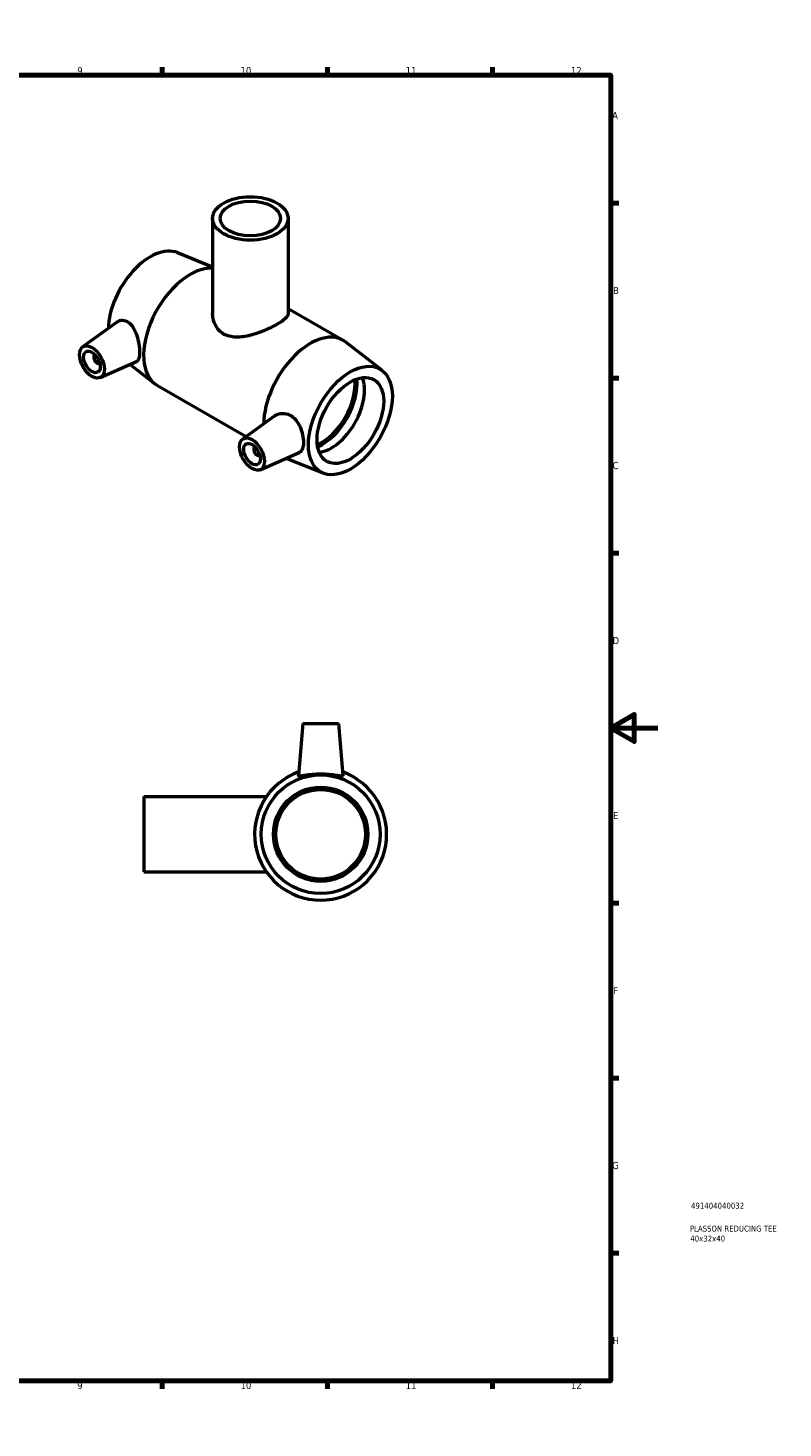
# Model space of a CAD drawing. Header units: millimetres. Extents: x 0 to 894, y -17 to 744.
# Tile 3 of 3: x 574 to 894, y 0 to 594. Entities that reach past the tile are written whole.
import ezdxf

# ---------------------------------------------------------------- set-up
doc = ezdxf.new("R2010")
doc.units = ezdxf.units.MM
for name, color, linetype, lineweight in [('Border (ANSI)', 7, 'Continuous', 70), ('Title (ISO)', 7, 'Continuous', 50), ('Visible (ANSI)', 7, 'Continuous', 50)]:
    doc.layers.add(name, color=color, linetype=linetype, lineweight=lineweight)
doc.styles.add('Note Text (ANSI)', font='tahoma.ttf')
doc.styles.add('Note Text (ISO)', font='tahoma.ttf')

# ---------------------------------------------------------------- blocks, each defined once
blk = doc.blocks.new('Borders Default Border')
at = {"layer": 'Border (ANSI)'}
for p, q in [((70.08, 574), (70.08, 577.45)), ((140.17, 574), (140.17, 577.45)), ((210.25, 574), (210.25, 577.45)), ((280.33, 574), (280.33, 577.45)), ((350.42, 574), (350.42, 577.45)), ((490.58, 574), (490.58, 577.45)), ((560.67, 574), (560.67, 577.45)), ((630.75, 574), (630.75, 577.45)), ((700.83, 574), (700.83, 577.45)), ((770.92, 574), (770.92, 577.45)), ((20, 519.75), (16.55, 519.75)), ((821, 519.75), (824.45, 519.75)), ((20, 445.5), (16.55, 445.5)), ((821, 445.5), (824.45, 445.5)), ((20, 371.25), (16.55, 371.25)), ((821, 371.25), (824.45, 371.25)), ((20, 222.75), (16.55, 222.75)), ((821, 222.75), (824.45, 222.75)), ((20, 148.5), (16.55, 148.5)), ((821, 148.5), (824.45, 148.5)), ((20, 74.25), (16.55, 74.25)), ((821, 74.25), (824.45, 74.25)), ((70.08, 20), (70.08, 16.55)), ((140.17, 20), (140.17, 16.55)), ((210.25, 20), (210.25, 16.55)), ((280.33, 20), (280.33, 16.55)), ((350.42, 20), (350.42, 16.55)), ((490.58, 20), (490.58, 16.55)), ((560.67, 20), (560.67, 16.55)), ((630.75, 20), (630.75, 16.55)), ((700.83, 20), (700.83, 16.55)), ((770.92, 20), (770.92, 16.55))]:
    blk.add_line(p, q, dxfattribs=at)
at = {"layer": 'Border (ANSI)', "flags": 128}
for points in [[(420.5, 594), (420.5, 574), (414.73, 584), (426.27, 584), (420.5, 574)], [(20, 20), (20, 574), (821, 574), (821, 20), (20, 20)], [(0, 297), (20, 297), (10, 302.77), (10, 291.23), (20, 297)], [(841, 297), (821, 297), (831, 302.77), (831, 291.23), (821, 297)], [(420.5, 0), (420.5, 20), (414.73, 10), (426.27, 10), (420.5, 20)]]:
    blk.add_lwpolyline(points, dxfattribs=at)
at = {"layer": 'Border (ANSI)', "color": 230, "true_color": 0xff0080, "attachment_point": 7, "style": 'Note Text (ANSI)'}
for s, insert, char_height in [('1', (34.35, 574.4), 3.05), ('2', (104.2, 574.4), 3.05), ('3', (174.26, 574.34), 3.05), ('4', (244.23, 574.4), 3.05), ('5', (314.48, 574.34), 3.05), ('6', (384.49, 574.34), 3.05), ('7', (454.6, 574.4), 3.05), ('8', (524.63, 574.33), 3.05), ('9', (594.7, 574.34), 3.05), ('10', (663.96, 574.34), 3.048), ('11', (734.04, 574.4), 3.048), ('12', (804.13, 574.4), 3.048), ('A', (16.78, 555.35), 3.05), ('A', (821.63, 555.35), 3.05), ('B', (17.15, 481.1), 3.05), ('B', (821.99, 481.1), 3.05), ('C', (16.95, 406.8), 3.05), ('C', (821.8, 406.8), 3.05), ('D', (16.96, 332.6), 3.05), ('D', (821.81, 332.6), 3.05), ('E', (17.21, 258.35), 3.05), ('E', (822.05, 258.35), 3.05), ('F', (17.29, 184.1), 3.05), ('F', (822.14, 184.1), 3.05), ('G', (16.81, 109.79), 3.05), ('G', (821.66, 109.79), 3.05), ('H', (16.97, 35.6), 3.05), ('H', (821.81, 35.6), 3.05), ('1', (34.35, 16.55), 3.05), ('2', (104.2, 16.55), 3.05), ('3', (174.26, 16.49), 3.05), ('4', (244.23, 16.55), 3.05), ('5', (314.48, 16.49), 3.05), ('6', (384.49, 16.49), 3.05), ('7', (454.6, 16.55), 3.05), ('8', (524.63, 16.48), 3.05), ('9', (594.7, 16.49), 3.05), ('10', (663.96, 16.49), 3.048), ('11', (734.04, 16.55), 3.048), ('12', (804.13, 16.55), 3.048)]:
    blk.add_mtext(s, dxfattribs=dict(at, insert=insert, char_height=char_height))
blk = doc.blocks.new('Title Blocks ISO')
at = {"layer": 'Title (ISO)', "color": 232, "true_color": 0xca0064, "style": 'Note Text (ISO)'}
for tag, p in [('PART_NUMBER_001', (34.09, 73.08)), ('DESCRIPTION_001', (33.58, 63.35)), ('DESCRIPTION_002', (33.77, 59.13))]:
    blk.add_attdef(tag, p, '', height=2.5, dxfattribs=at)

msp = doc.modelspace()

# ---------------------------------------------------------------- linework, layer by layer
at = {"layer": 'Visible (ANSI)'}
for p, q in [((652.132, 513.214), (652.132, 472.838)), ((684.132, 513.214), (684.132, 472.838)), ((637.194, 498.694), (652.132, 492.728)), ((684.132, 474.995), (707.56, 461.503)), ((596.988, 458.658), (611.521, 469.243)), ((724.134, 448.629), (708.672, 460.753)), ((602.08, 455.26), (602.254, 455.361)), ((604.076, 451.794), (604.25, 451.894)), ((604.459, 445.684), (619.861, 452.479)), ((617.107, 451.264), (627.591, 443.044)), ((628.703, 442.293), (666.326, 420.627)), ((664.87, 419.567), (678.278, 429.333)), ((670.136, 416.27), (669.962, 416.169)), ((672.133, 412.803), (671.958, 412.703)), ((672.341, 406.594), (688.883, 413.891)), ((699.069, 405.102), (683.267, 411.413)), ((690.464, 298.927), (688.528, 276.797)), ((690.464, 298.927), (705.464, 298.927)), ((705.464, 298.927), (707.4, 276.797)), ((622.964, 267.927), (622.964, 235.927)), ((622.964, 267.927), (674.985, 267.927)), ((622.964, 235.927), (674.985, 235.927))]:
    msp.add_line(p, q, dxfattribs=at)
for radius in [25.2, 20, 19]:
    msp.add_circle((697.964, 251.927), radius, dxfattribs=at)
msp.add_arc((697.964, 251.927), 28, 109.401924, 70.598076, dxfattribs=at)
for centre, major_axis, ratio in [((668.132, 513.214), (-16, 0), 0.5758617), ((668.132, 513.214), (-12.8, 0), 0.5758617), ((600.957, 452.305), (3.743, -6.499), 0.5780931), ((600.957, 452.305), (2.495, -4.333), 0.5780931), ((710.558, 427.466), (-12.576, -21.838), 0.5780931), ((710.558, 427.466), (-9.981, -17.332), 0.5780931), ((668.839, 413.215), (3.743, -6.499), 0.5780931), ((668.839, 413.215), (2.495, -4.333), 0.5780931)]:
    msp.add_ellipse(centre, major_axis=major_axis, ratio=ratio, dxfattribs=at)
for centre, major_axis, start_param, end_param in [((625.705, 476.33), (12.576, 21.838), 0.0827496, 2.3286286), ((642.676, 466.557), (13.973, 24.264), 0.2855523, 3.1415927), ((693.588, 437.239), (13.973, 24.264), 6.2004357, 8.6276007), ((603.078, 453.527), (0.998, -1.733), 2.9593736, 6.4654043), ((702.45, 432.136), (9.981, 17.332), 3.5581627, 5.8666153), ((698.396, 434.47), (9.981, 17.332), 3.7937964, 5.6309815), ((698.396, 434.47), (10.589, 18.388), 3.8114015, 5.6133764), ((670.96, 414.436), (0.998, -1.733), 2.9593736, 6.4654043)]:
    msp.add_ellipse(centre, major_axis=major_axis, ratio=0.5780931, start_param=start_param, end_param=end_param, dxfattribs=at)
for points, knots in [([(611.521, 469.243), (611.591, 469.294), (611.661, 469.342), (612.37, 469.795), (613.156, 470.037), (614.768, 470), (615.59, 469.718), (617.088, 468.725), (617.837, 467.916), (619.089, 465.916), (619.596, 464.728), (620.346, 462.407), (620.643, 461.118), (621.03, 458.628), (621.122, 457.428), (621.122, 455.438), (621.03, 454.534), (620.643, 453.191), (620.346, 452.749), (619.939, 452.516), (619.9, 452.496), (619.861, 452.479)], [2.031392, 2.031392, 2.031392, 2.031392, 2.069694, 2.069694, 2.4123895, 2.4123895, 2.755085, 2.755085, 3.130217, 3.130217, 3.505349, 3.505349, 3.8705114, 3.8705114, 4.2356738, 4.2356738, 4.6008362, 4.6008362, 4.9659985, 4.9659985, 5.0027981, 5.0027981, 5.0027981, 5.0027981]), ([(684.132, 472.838), (684.132, 472.522), (684.04, 472.191), (683.646, 471.491), (683.345, 471.122), (682.538, 470.35), (682.032, 469.946), (680.85, 469.118), (680.174, 468.694), (678.717, 467.855), (677.898, 467.418), (676.126, 466.545), (675.173, 466.109), (673.2, 465.28), (672.179, 464.887), (670.136, 464.184), (669.115, 463.875), (666.155, 463.119), (664.044, 462.779), (661.093, 462.848), (660.143, 462.967), (658.371, 463.416), (657.55, 463.747), (656.086, 464.59), (655.409, 465.122), (654.228, 466.373), (653.724, 467.092), (652.517, 469.417), (652.132, 471.195), (652.132, 472.838)], [1.2423784, 1.2423784, 1.2423784, 1.2423784, 1.5513917, 1.5513917, 1.860405, 1.860405, 2.1694184, 2.1694184, 2.4784317, 2.4784317, 2.787445, 2.787445, 3.0964584, 3.0964584, 3.4054717, 3.4054717, 3.714485, 3.714485, 4.3356742, 4.3356742, 4.6462688, 4.6462688, 4.9568634, 4.9568634, 5.267458, 5.267458, 5.5780526, 5.5780526, 6.1992418, 6.1992418, 6.1992418, 6.1992418]), ([(678.279, 429.332), (678.449, 429.457), (678.625, 429.571), (679.637, 430.153), (680.662, 430.459), (682.792, 430.511), (683.893, 430.255), (685.757, 429.312), (686.639, 428.613), (688.138, 426.858), (688.759, 425.806), (689.693, 423.711), (690.07, 422.522), (690.557, 420.211), (690.671, 419.09), (690.671, 417.204), (690.557, 416.312), (690.07, 414.905), (689.693, 414.388), (689.118, 414.007), (689.004, 413.945), (688.883, 413.892)], [2.1299592, 2.1299592, 2.1299592, 2.1299592, 2.2109135, 2.2109135, 2.5860455, 2.5860455, 2.9611775, 2.9611775, 3.303873, 3.303873, 3.6465685, 3.6465685, 3.9926443, 3.9926443, 4.33872, 4.33872, 4.6847957, 4.6847957, 5.0308714, 5.0308714, 5.1087872, 5.1087872, 5.1087872, 5.1087872]), ([(707.393, 276.74), (707.346, 276.616), (707.07, 276.575), (706.059, 276.655), (705.326, 276.771), (703.666, 277.017), (702.622, 277.163), (700.348, 277.373), (699.117, 277.433), (696.81, 277.433), (695.579, 277.373), (693.305, 277.163), (692.262, 277.017), (690.602, 276.771), (689.868, 276.655), (688.858, 276.575), (688.582, 276.616), (688.528, 276.758), (688.526, 276.777), (688.528, 276.798)], [0, 0, 0, 0, 0.3426955, 0.3426955, 0.6853911, 0.6853911, 1.0314668, 1.0314668, 1.3775425, 1.3775425, 1.7236182, 1.7236182, 2.069694, 2.069694, 2.4123895, 2.4123895, 2.755085, 2.755085, 2.8031955, 2.8031955, 2.8031955, 2.8031955])]:
    msp.add_open_spline(points, degree=3, knots=knots, dxfattribs=at)
msp.add_open_spline([(707.399, 276.798), (707.401, 276.777), (707.399, 276.758), (707.393, 276.74)], degree=3, dxfattribs=at)

# ---------------------------------------------------------------- block references
msp.add_blockref('Borders Default Border', (0, 0))
msp.add_blockref('Title Blocks ISO', (821, 20)).add_auto_attribs({'PART_NUMBER_001': '491404040032', 'DESCRIPTION_001': 'PLASSON REDUCING TEE', 'DESCRIPTION_002': '40x32x40'})

doc.saveas('drawing.dxf')
